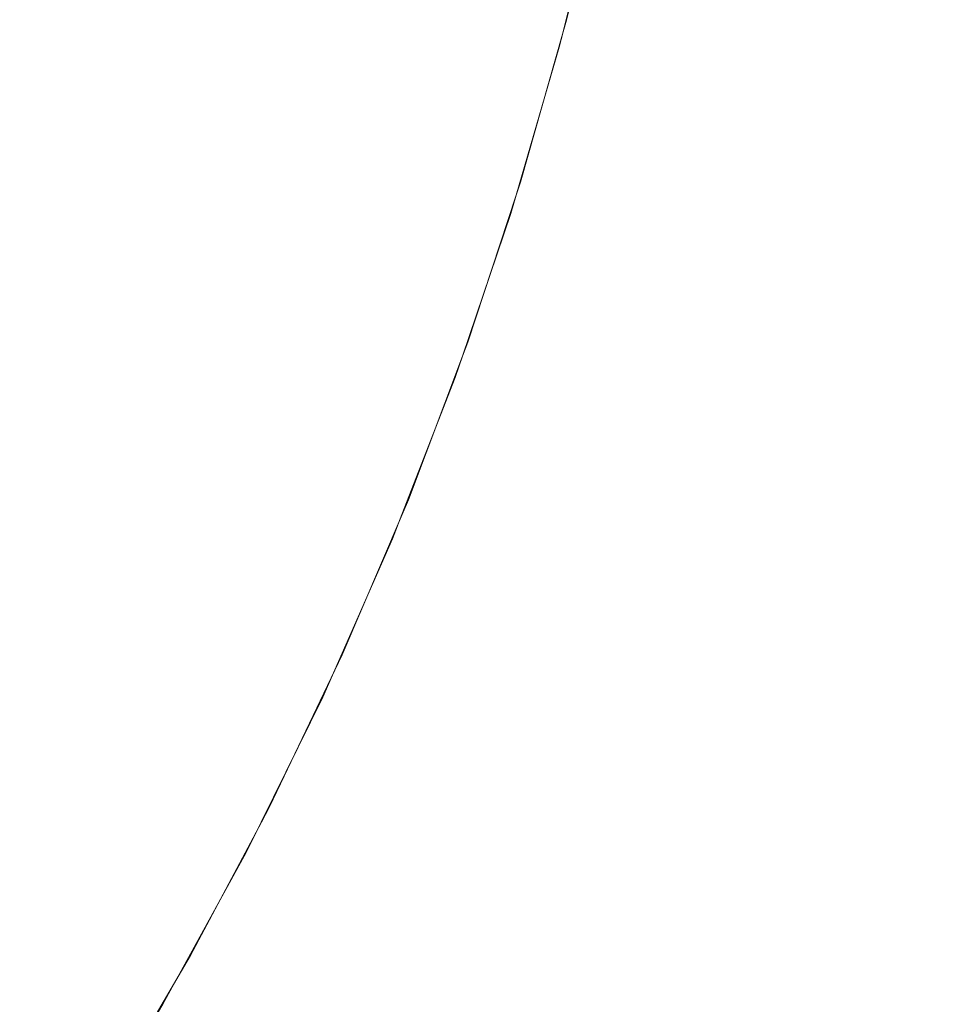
# Model space of a CAD drawing. Header units: centimetres. Extents: x -25.9 to 27.4, y -21.7 to -19.9.
# Tile 126 of 202: x 9.4785 to 9.525, y -21.26 to -21.2104. Entities that reach past the tile are written whole.
import ezdxf

# ---------------------------------------------------------------- set-up
doc = ezdxf.new("R2010")
doc.units = ezdxf.units.CM
doc.header["$LTSCALE"] = 2.54
doc.layers.add('Lucido design-1', color=7, linetype='Continuous')

# ---------------------------------------------------------------- blocks, each defined once
blk = doc.blocks.new('Gruppo-5-1')
at = {"color": 7, "linetype": 'Continuous', "lineweight": 9}
blk.add_3dface([(-25.787481, -19.96, 876.421383), (-25.787481, -21.56, 876.421383), (27.312519, -21.56, 876.421383), (27.312519, -19.96, 876.421383)], dxfattribs=at)
for points, invisible_edges in [([(9.503692, -21.202382, 875.950012), (9.501661, -21.210681, 875.950012), (9.500448, -21.210355, 875.95392), (9.502466, -21.20211, 875.95392)], 15), ([(9.504759, -21.202619, 875.946058), (9.502717, -21.210964, 875.946058), (9.501661, -21.210681, 875.950012), (9.503692, -21.202382, 875.950012)], 15), ([(9.508049, -21.20214, 875.719411), (9.506084, -21.210401, 875.719411), (9.506065, -21.210396, 875.721383), (9.507908, -21.202648, 875.721383)], 11), ([(9.508204, -21.202173, 875.715423), (9.506237, -21.21044, 875.715423), (9.506084, -21.210401, 875.719411), (9.508049, -21.20214, 875.719411)], 15), ([(9.508514, -21.20224, 875.711438), (9.506545, -21.210521, 875.711438), (9.506237, -21.21044, 875.715423), (9.508204, -21.202173, 875.715423)], 15), ([(9.508981, -21.202341, 875.707464), (9.507007, -21.210641, 875.707464), (9.506545, -21.210521, 875.711438), (9.508514, -21.20224, 875.711438)], 15), ([(9.509605, -21.202475, 875.703507), (9.507624, -21.210802, 875.703507), (9.507007, -21.210641, 875.707464), (9.508981, -21.202341, 875.707464)], 15), ([(9.510383, -21.202643, 875.699573), (9.508395, -21.211002, 875.699573), (9.507624, -21.210802, 875.703507), (9.509605, -21.202475, 875.703507)], 15), ([(9.505667, -21.20282, 875.942067), (9.503615, -21.211204, 875.942067), (9.502717, -21.210964, 875.946058), (9.504759, -21.202619, 875.946058)], 15), ([(9.506413, -21.202985, 875.938044), (9.504354, -21.211402, 875.938044), (9.503615, -21.211204, 875.942067), (9.505667, -21.20282, 875.942067)], 15), ([(9.506998, -21.203115, 875.933997), (9.504932, -21.211557, 875.933997), (9.504354, -21.211402, 875.938044), (9.506413, -21.202985, 875.938044)], 15), ([(9.507778, -21.203288, 875.921383), (9.507908, -21.202648, 875.721383), (9.506065, -21.210396, 875.721383)], 9), ([(9.511317, -21.202844, 875.69567), (9.509319, -21.211243, 875.69567), (9.508395, -21.211002, 875.699573), (9.510383, -21.202643, 875.699573)], 15), ([(9.512404, -21.203079, 875.691803), (9.510396, -21.211523, 875.691803), (9.509319, -21.211243, 875.69567), (9.511317, -21.202844, 875.69567)], 15), ([(9.507421, -21.203209, 875.929933), (9.50535, -21.211669, 875.929933), (9.504932, -21.211557, 875.933997), (9.506998, -21.203115, 875.933997)], 15), ([(9.50768, -21.203266, 875.925858), (9.505607, -21.211738, 875.925858), (9.50535, -21.211669, 875.929933), (9.507421, -21.203209, 875.929933)], 15), ([(9.507777, -21.203288, 875.921929), (9.505703, -21.211763, 875.921929), (9.505607, -21.211738, 875.925858), (9.50768, -21.203266, 875.925858)], 15), ([(9.505703, -21.211763, 875.921929), (9.507777, -21.203288, 875.921929), (9.507778, -21.203288, 875.921383), (9.505894, -21.210989, 875.921383)], 11), ([(9.506065, -21.210396, 875.721383), (9.505894, -21.210989, 875.921383), (9.507778, -21.203288, 875.921383)], 9), ([(9.513645, -21.203346, 875.68798), (9.511624, -21.211843, 875.68798), (9.510396, -21.211523, 875.691803), (9.512404, -21.203079, 875.691803)], 15), ([(9.515036, -21.203646, 875.684207), (9.513001, -21.212202, 875.684207), (9.511624, -21.211843, 875.68798), (9.513645, -21.203346, 875.68798)], 15), ([(9.516577, -21.203978, 875.68049), (9.514527, -21.212599, 875.68049), (9.513001, -21.212202, 875.684207), (9.515036, -21.203646, 875.684207)], 15), ([(9.518266, -21.204342, 875.676835), (9.516199, -21.213034, 875.676835), (9.514527, -21.212599, 875.68049), (9.516577, -21.203978, 875.68049)], 15), ([(9.480184, -21.204926, 875.989104), (9.478065, -21.212196, 875.989104), (9.475328, -21.211334, 875.992094), (9.477413, -21.204183, 875.992094)], 15), ([(9.520099, -21.204737, 875.673249), (9.518014, -21.213507, 875.673249), (9.516199, -21.213034, 875.676835), (9.518266, -21.204342, 875.676835)], 15), ([(9.482831, -21.205635, 875.985999), (9.480679, -21.213021, 875.985999), (9.478065, -21.212196, 875.989104), (9.480184, -21.204926, 875.989104)], 15), ([(9.522075, -21.205163, 875.669739), (9.51997, -21.214016, 875.669739), (9.518014, -21.213507, 875.673249), (9.520099, -21.204737, 875.673249)], 15), ([(9.524191, -21.205619, 875.66631), (9.522064, -21.214561, 875.66631), (9.51997, -21.214016, 875.669739), (9.522075, -21.205163, 875.669739)], 15), ([(9.48535, -21.20631, 875.982787), (9.483166, -21.213805, 875.982787), (9.480679, -21.213021, 875.985999), (9.482831, -21.205635, 875.985999)], 15), ([(9.526443, -21.206104, 875.662968), (9.524293, -21.215142, 875.662968), (9.522064, -21.214561, 875.66631), (9.524191, -21.205619, 875.66631)], 15), ([(9.487736, -21.206949, 875.979472), (9.485522, -21.214548, 875.979472), (9.483166, -21.213805, 875.982787), (9.48535, -21.20631, 875.982787)], 15), ([(9.528865, -21.206626, 875.659671), (9.526691, -21.215766, 875.659671), (9.524293, -21.215142, 875.662968), (9.526443, -21.206104, 875.662968)], 15), ([(9.489986, -21.207552, 875.976061), (9.487743, -21.215248, 875.976061), (9.485522, -21.214548, 875.979472), (9.487736, -21.206949, 875.979472)], 15), ([(9.492097, -21.208118, 875.97256), (9.489827, -21.215905, 875.97256), (9.487743, -21.215248, 875.976061), (9.489986, -21.207552, 875.976061)], 15), ([(9.494064, -21.208645, 875.968974), (9.491769, -21.216518, 875.968974), (9.489827, -21.215905, 875.97256), (9.492097, -21.208118, 875.97256)], 15), ([(9.495885, -21.209133, 875.965311), (9.493568, -21.217085, 875.965311), (9.491769, -21.216518, 875.968974), (9.494064, -21.208645, 875.968974)], 15), ([(9.497558, -21.209581, 875.961577), (9.495219, -21.217605, 875.961577), (9.493568, -21.217085, 875.965311), (9.495885, -21.209133, 875.965311)], 15), ([(9.49908, -21.209989, 875.957778), (9.496722, -21.218079, 875.957778), (9.495219, -21.217605, 875.961577), (9.497558, -21.209581, 875.961577)], 15), ([(9.500448, -21.210355, 875.95392), (9.498073, -21.218505, 875.95392), (9.496722, -21.218079, 875.957778), (9.49908, -21.209989, 875.957778)], 15), ([(9.501661, -21.210681, 875.950012), (9.49927, -21.218883, 875.950012), (9.498073, -21.218505, 875.95392), (9.500448, -21.210355, 875.95392)], 15), ([(9.506084, -21.210401, 875.719411), (9.503771, -21.21857, 875.719411), (9.503752, -21.218565, 875.721383), (9.505897, -21.21099, 875.721383)], 11), ([(9.506237, -21.21044, 875.715423), (9.503922, -21.218617, 875.715423), (9.503771, -21.21857, 875.719411), (9.506084, -21.210401, 875.719411)], 15), ([(9.506545, -21.210521, 875.711438), (9.504226, -21.21871, 875.711438), (9.503922, -21.218617, 875.715423), (9.506237, -21.21044, 875.715423)], 15), ([(9.506065, -21.210396, 875.721383), (9.505897, -21.21099, 875.721383), (9.505894, -21.210989, 875.921383)], 10), ([(9.505897, -21.21099, 875.721383), (9.506065, -21.210396, 875.721383), (9.506084, -21.210401, 875.719411)], 10), ([(9.502717, -21.210964, 875.946058), (9.500313, -21.219211, 875.946058), (9.49927, -21.218883, 875.950012), (9.501661, -21.210681, 875.950012)], 15), ([(9.503615, -21.211204, 875.942067), (9.5012, -21.219491, 875.942067), (9.500313, -21.219211, 875.946058), (9.502717, -21.210964, 875.946058)], 15), ([(9.507007, -21.210641, 875.707464), (9.504683, -21.21885, 875.707464), (9.504226, -21.21871, 875.711438), (9.506545, -21.210521, 875.711438)], 15), ([(9.507624, -21.210802, 875.703507), (9.505292, -21.219036, 875.703507), (9.504683, -21.21885, 875.707464), (9.507007, -21.210641, 875.707464)], 15), ([(9.508395, -21.211002, 875.699573), (9.506054, -21.219269, 875.699573), (9.505292, -21.219036, 875.703507), (9.507624, -21.210802, 875.703507)], 15), ([(9.504354, -21.211402, 875.938044), (9.501929, -21.219721, 875.938044), (9.5012, -21.219491, 875.942067), (9.503615, -21.211204, 875.942067)], 15), ([(9.504932, -21.211557, 875.933997), (9.5025, -21.219901, 875.933997), (9.501929, -21.219721, 875.938044), (9.504354, -21.211402, 875.938044)], 15), ([(9.505704, -21.211764, 875.921383), (9.505897, -21.21099, 875.721383), (9.503752, -21.218565, 875.721383)], 9), ([(9.505894, -21.210989, 875.921383), (9.505704, -21.211764, 875.921383), (9.505703, -21.211763, 875.921929)], 10), ([(9.505704, -21.211764, 875.921383), (9.505894, -21.210989, 875.921383), (9.505897, -21.21099, 875.721383)], 10), ([(9.509319, -21.211243, 875.69567), (9.506967, -21.219549, 875.69567), (9.506054, -21.219269, 875.699573), (9.508395, -21.211002, 875.699573)], 15), ([(9.510396, -21.211523, 875.691803), (9.508031, -21.219875, 875.691803), (9.506967, -21.219549, 875.69567), (9.509319, -21.211243, 875.69567)], 15), ([(9.50535, -21.211669, 875.929933), (9.502913, -21.220031, 875.929933), (9.5025, -21.219901, 875.933997), (9.504932, -21.211557, 875.933997)], 15), ([(9.505607, -21.211738, 875.925858), (9.503167, -21.220111, 875.925858), (9.502913, -21.220031, 875.929933), (9.50535, -21.211669, 875.929933)], 15), ([(9.505703, -21.211763, 875.921929), (9.503261, -21.220141, 875.921929), (9.503167, -21.220111, 875.925858), (9.505607, -21.211738, 875.925858)], 15), ([(9.503261, -21.220141, 875.921929), (9.505703, -21.211763, 875.921929), (9.505704, -21.211764, 875.921383), (9.50353, -21.219224, 875.921383)], 11), ([(9.503752, -21.218565, 875.721383), (9.50353, -21.219224, 875.921383), (9.505704, -21.211764, 875.921383)], 9), ([(9.511624, -21.211843, 875.68798), (9.509244, -21.220246, 875.68798), (9.508031, -21.219875, 875.691803), (9.510396, -21.211523, 875.691803)], 15), ([(9.513001, -21.212202, 875.684207), (9.510605, -21.220663, 875.684207), (9.509244, -21.220246, 875.68798), (9.511624, -21.211843, 875.68798)], 15), ([(9.480679, -21.213021, 875.985999), (9.478206, -21.220305, 875.985999), (9.47563, -21.219368, 875.989104), (9.478065, -21.212196, 875.989104)], 15), ([(9.514527, -21.212599, 875.68049), (9.512113, -21.221125, 875.68049), (9.510605, -21.220663, 875.684207), (9.513001, -21.212202, 875.684207)], 15), ([(9.516199, -21.213034, 875.676835), (9.513764, -21.221631, 875.676835), (9.512113, -21.221125, 875.68049), (9.514527, -21.212599, 875.68049)], 15), ([(9.483166, -21.213805, 875.982787), (9.480656, -21.221197, 875.982787), (9.478206, -21.220305, 875.985999), (9.480679, -21.213021, 875.985999)], 15), ([(9.518014, -21.213507, 875.673249), (9.515558, -21.22218, 875.673249), (9.513764, -21.221631, 875.676835), (9.516199, -21.213034, 875.676835)], 15), ([(9.485522, -21.214548, 875.979472), (9.482978, -21.222042, 875.979472), (9.480656, -21.221197, 875.982787), (9.483166, -21.213805, 875.982787)], 15), ([(9.51997, -21.214016, 875.669739), (9.51749, -21.222772, 875.669739), (9.515558, -21.22218, 875.673249), (9.518014, -21.213507, 875.673249)], 15), ([(9.522064, -21.214561, 875.66631), (9.51956, -21.223406, 875.66631), (9.51749, -21.222772, 875.669739), (9.51997, -21.214016, 875.669739)], 15), ([(9.487743, -21.215248, 875.976061), (9.485167, -21.222839, 875.976061), (9.482978, -21.222042, 875.979472), (9.485522, -21.214548, 875.979472)], 15), ([(9.524293, -21.215142, 875.662968), (9.521762, -21.22408, 875.662968), (9.51956, -21.223406, 875.66631), (9.522064, -21.214561, 875.66631)], 15), ([(9.489827, -21.215905, 875.97256), (9.48722, -21.223586, 875.97256), (9.485167, -21.222839, 875.976061), (9.487743, -21.215248, 875.976061)], 15), ([(9.526691, -21.215766, 875.659671), (9.524131, -21.224806, 875.659671), (9.521762, -21.22408, 875.662968), (9.524293, -21.215142, 875.662968)], 15), ([(9.491769, -21.216518, 875.968974), (9.489134, -21.224283, 875.968974), (9.48722, -21.223586, 875.97256), (9.489827, -21.215905, 875.97256)], 15), ([(9.529182, -21.216415, 875.656523), (9.526593, -21.225559, 875.656523), (9.524131, -21.224806, 875.659671), (9.526691, -21.215766, 875.659671)], 15), ([(9.493568, -21.217085, 875.965311), (9.490905, -21.224927, 875.965311), (9.489134, -21.224283, 875.968974), (9.491769, -21.216518, 875.968974)], 15), ([(9.495219, -21.217605, 875.961577), (9.492533, -21.22552, 875.961577), (9.490905, -21.224927, 875.965311), (9.493568, -21.217085, 875.965311)], 15), ([(9.496722, -21.218079, 875.957778), (9.494013, -21.226058, 875.957778), (9.492533, -21.22552, 875.961577), (9.495219, -21.217605, 875.961577)], 15), ([(9.498073, -21.218505, 875.95392), (9.495344, -21.226543, 875.95392), (9.494013, -21.226058, 875.957778), (9.496722, -21.218079, 875.957778)], 15), ([(9.49927, -21.218883, 875.950012), (9.496524, -21.226973, 875.950012), (9.495344, -21.226543, 875.95392), (9.498073, -21.218505, 875.95392)], 15), ([(9.500313, -21.219211, 875.946058), (9.497552, -21.227346, 875.946058), (9.496524, -21.226973, 875.950012), (9.49927, -21.218883, 875.950012)], 15), ([(9.503771, -21.21857, 875.719411), (9.501113, -21.226634, 875.719411), (9.501094, -21.226628, 875.721383), (9.503534, -21.219225, 875.721383)], 11), ([(9.503922, -21.218617, 875.715423), (9.501262, -21.226687, 875.715423), (9.501113, -21.226634, 875.719411), (9.503771, -21.21857, 875.719411)], 15), ([(9.504226, -21.21871, 875.711438), (9.501562, -21.226793, 875.711438), (9.501262, -21.226687, 875.715423), (9.503922, -21.218617, 875.715423)], 15), ([(9.504683, -21.21885, 875.707464), (9.502012, -21.226952, 875.707464), (9.501562, -21.226793, 875.711438), (9.504226, -21.21871, 875.711438)], 15), ([(9.505292, -21.219036, 875.703507), (9.502613, -21.227165, 875.703507), (9.502012, -21.226952, 875.707464), (9.504683, -21.21885, 875.707464)], 15), ([(9.503752, -21.218565, 875.721383), (9.503534, -21.219225, 875.721383), (9.50353, -21.219224, 875.921383)], 10), ([(9.503534, -21.219225, 875.721383), (9.503752, -21.218565, 875.721383), (9.503771, -21.21857, 875.719411)], 10), ([(9.5012, -21.219491, 875.942067), (9.498425, -21.227664, 875.942067), (9.497552, -21.227346, 875.946058), (9.500313, -21.219211, 875.946058)], 15), ([(9.503262, -21.220141, 875.921383), (9.503534, -21.219225, 875.721383), (9.501094, -21.226628, 875.721383)], 9), ([(9.506054, -21.219269, 875.699573), (9.503364, -21.22743, 875.699573), (9.502613, -21.227165, 875.703507), (9.505292, -21.219036, 875.703507)], 15), ([(9.50353, -21.219224, 875.921383), (9.503262, -21.220141, 875.921383), (9.503261, -21.220141, 875.921929)], 10), ([(9.503262, -21.220141, 875.921383), (9.50353, -21.219224, 875.921383), (9.503534, -21.219225, 875.721383)], 10), ([(9.506967, -21.219549, 875.69567), (9.504265, -21.227748, 875.69567), (9.503364, -21.22743, 875.699573), (9.506054, -21.219269, 875.699573)], 15), ([(9.501929, -21.219721, 875.938044), (9.499144, -21.227926, 875.938044), (9.498425, -21.227664, 875.942067), (9.5012, -21.219491, 875.942067)], 15), ([(9.5025, -21.219901, 875.933997), (9.499707, -21.228131, 875.933997), (9.499144, -21.227926, 875.938044), (9.501929, -21.219721, 875.938044)], 15), ([(9.502913, -21.220031, 875.929933), (9.500113, -21.228279, 875.929933), (9.499707, -21.228131, 875.933997), (9.5025, -21.219901, 875.933997)], 15), ([(9.508031, -21.219875, 875.691803), (9.505314, -21.228119, 875.691803), (9.504265, -21.227748, 875.69567), (9.506967, -21.219549, 875.69567)], 15), ([(9.509244, -21.220246, 875.68798), (9.50651, -21.228541, 875.68798), (9.505314, -21.228119, 875.691803), (9.508031, -21.219875, 875.691803)], 15), ([(9.480656, -21.221197, 875.982787), (9.477827, -21.228473, 875.982787), (9.475418, -21.227475, 875.985999), (9.478206, -21.220305, 875.985999)], 15), ([(9.503167, -21.220111, 875.925858), (9.500363, -21.22837, 875.925858), (9.500113, -21.228279, 875.929933), (9.502913, -21.220031, 875.929933)], 15), ([(9.503261, -21.220141, 875.921929), (9.500456, -21.228404, 875.921929), (9.500363, -21.22837, 875.925858), (9.503167, -21.220111, 875.925858)], 15), ([(9.500456, -21.228404, 875.921929), (9.503261, -21.220141, 875.921929), (9.503262, -21.220141, 875.921383), (9.500819, -21.227338, 875.921383)], 11), ([(9.501094, -21.226628, 875.721383), (9.500819, -21.227338, 875.921383), (9.503262, -21.220141, 875.921383)], 9), ([(9.510605, -21.220663, 875.684207), (9.507852, -21.229016, 875.684207), (9.50651, -21.228541, 875.68798), (9.509244, -21.220246, 875.68798)], 15), ([(9.512113, -21.221125, 875.68049), (9.509339, -21.229541, 875.68049), (9.507852, -21.229016, 875.684207), (9.510605, -21.220663, 875.684207)], 15), ([(9.482978, -21.222042, 875.979472), (9.480109, -21.229418, 875.979472), (9.477827, -21.228473, 875.982787), (9.480656, -21.221197, 875.982787)], 15), ([(9.513764, -21.221631, 875.676835), (9.510967, -21.230116, 875.676835), (9.509339, -21.229541, 875.68049), (9.512113, -21.221125, 875.68049)], 15), ([(9.515558, -21.22218, 875.673249), (9.512736, -21.230741, 875.673249), (9.510967, -21.230116, 875.676835), (9.513764, -21.221631, 875.676835)], 15), ([(9.485167, -21.222839, 875.976061), (9.482261, -21.23031, 875.976061), (9.480109, -21.229418, 875.979472), (9.482978, -21.222042, 875.979472)], 15), ([(9.51749, -21.222772, 875.669739), (9.514642, -21.231414, 875.669739), (9.512736, -21.230741, 875.673249), (9.515558, -21.22218, 875.673249)], 15), ([(9.48722, -21.223586, 875.97256), (9.48428, -21.231146, 875.97256), (9.482261, -21.23031, 875.976061), (9.485167, -21.222839, 875.976061)], 15), ([(9.51956, -21.223406, 875.66631), (9.516682, -21.232135, 875.66631), (9.514642, -21.231414, 875.669739), (9.51749, -21.222772, 875.669739)], 15), ([(9.489134, -21.224283, 875.968974), (9.486161, -21.231925, 875.968974), (9.48428, -21.231146, 875.97256), (9.48722, -21.223586, 875.97256)], 15), ([(9.521762, -21.22408, 875.662968), (9.518854, -21.232903, 875.662968), (9.516682, -21.232135, 875.66631), (9.51956, -21.223406, 875.66631)], 15), ([(9.490905, -21.224927, 875.965311), (9.487904, -21.232647, 875.965311), (9.486161, -21.231925, 875.968974), (9.489134, -21.224283, 875.968974)], 15), ([(9.524131, -21.224806, 875.659671), (9.52119, -21.233728, 875.659671), (9.518854, -21.232903, 875.662968), (9.521762, -21.22408, 875.662968)], 15), ([(9.526593, -21.225559, 875.656523), (9.523618, -21.234586, 875.656523), (9.52119, -21.233728, 875.659671), (9.524131, -21.224806, 875.659671)], 15), ([(9.492533, -21.22552, 875.961577), (9.489503, -21.233309, 875.961577), (9.487904, -21.232647, 875.965311), (9.490905, -21.224927, 875.965311)], 15), ([(9.494013, -21.226058, 875.957778), (9.490959, -21.233912, 875.957778), (9.489503, -21.233309, 875.961577), (9.492533, -21.22552, 875.961577)], 15), ([(9.529178, -21.226351, 875.653478), (9.526167, -21.235487, 875.653478), (9.523618, -21.234586, 875.656523), (9.526593, -21.225559, 875.656523)], 15), ([(9.495344, -21.226543, 875.95392), (9.492268, -21.234454, 875.95392), (9.490959, -21.233912, 875.957778), (9.494013, -21.226058, 875.957778)], 15), ([(9.496524, -21.226973, 875.950012), (9.493428, -21.234935, 875.950012), (9.492268, -21.234454, 875.95392), (9.495344, -21.226543, 875.95392)], 15), ([(9.501113, -21.226634, 875.719411), (9.498115, -21.234579, 875.719411), (9.498097, -21.234571, 875.721383), (9.500826, -21.22734, 875.721383)], 11), ([(9.501262, -21.226687, 875.715423), (9.498262, -21.234638, 875.715423), (9.498115, -21.234579, 875.719411), (9.501113, -21.226634, 875.719411)], 15), ([(9.501562, -21.226793, 875.711438), (9.498557, -21.234756, 875.711438), (9.498262, -21.234638, 875.715423), (9.501262, -21.226687, 875.715423)], 15), ([(9.502012, -21.226952, 875.707464), (9.499, -21.234934, 875.707464), (9.498557, -21.234756, 875.711438), (9.501562, -21.226793, 875.711438)], 15), ([(9.501094, -21.226628, 875.721383), (9.500826, -21.22734, 875.721383), (9.500819, -21.227338, 875.921383)], 10), ([(9.500826, -21.22734, 875.721383), (9.501094, -21.226628, 875.721383), (9.501113, -21.226634, 875.719411)], 10), ([(9.497552, -21.227346, 875.946058), (9.494438, -21.235353, 875.946058), (9.493428, -21.234935, 875.950012), (9.496524, -21.226973, 875.950012)], 15), ([(9.498425, -21.227664, 875.942067), (9.495297, -21.235709, 875.942067), (9.494438, -21.235353, 875.946058), (9.497552, -21.227346, 875.946058)], 15), ([(9.500457, -21.228404, 875.921383), (9.500826, -21.22734, 875.721383), (9.498097, -21.234571, 875.721383)], 9), ([(9.502613, -21.227165, 875.703507), (9.499591, -21.235172, 875.703507), (9.499, -21.234934, 875.707464), (9.502012, -21.226952, 875.707464)], 15), ([(9.503364, -21.22743, 875.699573), (9.50033, -21.235469, 875.699573), (9.499591, -21.235172, 875.703507), (9.502613, -21.227165, 875.703507)], 15), ([(9.500819, -21.227338, 875.921383), (9.500457, -21.228404, 875.921383), (9.500456, -21.228404, 875.921929)], 10), ([(9.500457, -21.228404, 875.921383), (9.500819, -21.227338, 875.921383), (9.500826, -21.22734, 875.721383)], 10), ([(9.499144, -21.227926, 875.938044), (9.496003, -21.236002, 875.938044), (9.495297, -21.235709, 875.942067), (9.498425, -21.227664, 875.942067)], 15), ([(9.504265, -21.227748, 875.69567), (9.501217, -21.235825, 875.69567), (9.50033, -21.235469, 875.699573), (9.503364, -21.22743, 875.699573)], 15), ([(9.505314, -21.228119, 875.691803), (9.502249, -21.23624, 875.691803), (9.501217, -21.235825, 875.69567), (9.504265, -21.227748, 875.69567)], 15), ([(9.499707, -21.228131, 875.933997), (9.496557, -21.236231, 875.933997), (9.496003, -21.236002, 875.938044), (9.499144, -21.227926, 875.938044)], 15), ([(9.500113, -21.228279, 875.929933), (9.496956, -21.236397, 875.929933), (9.496557, -21.236231, 875.933997), (9.499707, -21.228131, 875.933997)], 15), ([(9.500363, -21.22837, 875.925858), (9.497202, -21.236498, 875.925858), (9.496956, -21.236397, 875.929933), (9.500113, -21.228279, 875.929933)], 15), ([(9.50651, -21.228541, 875.68798), (9.503426, -21.236713, 875.68798), (9.502249, -21.23624, 875.691803), (9.505314, -21.228119, 875.691803)], 15), ([(9.480109, -21.229418, 875.979472), (9.476922, -21.236662, 875.979472), (9.474683, -21.235618, 875.982787), (9.477827, -21.228473, 875.982787)], 15), ([(9.500456, -21.228404, 875.921929), (9.497293, -21.236536, 875.921929), (9.497202, -21.236498, 875.925858), (9.500363, -21.22837, 875.925858)], 15), ([(9.497293, -21.236536, 875.921929), (9.500456, -21.228404, 875.921929), (9.500457, -21.228404, 875.921383), (9.497769, -21.235317, 875.921383)], 11), ([(9.498097, -21.234571, 875.721383), (9.497769, -21.235317, 875.921383), (9.500457, -21.228404, 875.921383)], 9), ([(9.507852, -21.229016, 875.684207), (9.504747, -21.237244, 875.684207), (9.503426, -21.236713, 875.68798), (9.50651, -21.228541, 875.68798)], 15), ([(9.509339, -21.229541, 875.68049), (9.50621, -21.237831, 875.68049), (9.504747, -21.237244, 875.684207), (9.507852, -21.229016, 875.684207)], 15), ([(9.482261, -21.23031, 875.976061), (9.479033, -21.237647, 875.976061), (9.476922, -21.236662, 875.979472), (9.480109, -21.229418, 875.979472)], 15), ([(9.510967, -21.230116, 875.676835), (9.507813, -21.238475, 875.676835), (9.50621, -21.237831, 875.68049), (9.509339, -21.229541, 875.68049)], 15), ([(9.48428, -21.231146, 875.97256), (9.481013, -21.23857, 875.97256), (9.479033, -21.237647, 875.976061), (9.482261, -21.23031, 875.976061)], 15), ([(9.512736, -21.230741, 875.673249), (9.509553, -21.239175, 875.673249), (9.507813, -21.238475, 875.676835), (9.510967, -21.230116, 875.676835)], 15), ([(9.514642, -21.231414, 875.669739), (9.511428, -21.239928, 875.669739), (9.509553, -21.239175, 875.673249), (9.512736, -21.230741, 875.673249)], 15), ([(9.486161, -21.231925, 875.968974), (9.482859, -21.239431, 875.968974), (9.481013, -21.23857, 875.97256), (9.48428, -21.231146, 875.97256)], 15), ([(9.516682, -21.232135, 875.66631), (9.513437, -21.240735, 875.66631), (9.511428, -21.239928, 875.669739), (9.514642, -21.231414, 875.669739)], 15), ([(9.487904, -21.232647, 875.965311), (9.484568, -21.240228, 875.965311), (9.482859, -21.239431, 875.968974), (9.486161, -21.231925, 875.968974)], 15), ([(9.518854, -21.232903, 875.662968), (9.515574, -21.241594, 875.662968), (9.513437, -21.240735, 875.66631), (9.516682, -21.232135, 875.66631)], 15), ([(9.489503, -21.233309, 875.961577), (9.486137, -21.24096, 875.961577), (9.484568, -21.240228, 875.965311), (9.487904, -21.232647, 875.965311)], 15), ([(9.52119, -21.233728, 875.659671), (9.517873, -21.242518, 875.659671), (9.515574, -21.241594, 875.662968), (9.518854, -21.232903, 875.662968)], 15), ([(9.490959, -21.233912, 875.957778), (9.487565, -21.241625, 875.957778), (9.486137, -21.24096, 875.961577), (9.489503, -21.233309, 875.961577)], 15), ([(9.523618, -21.234586, 875.656523), (9.520262, -21.243478, 875.656523), (9.517873, -21.242518, 875.659671), (9.52119, -21.233728, 875.659671)], 15), ([(9.492268, -21.234454, 875.95392), (9.488849, -21.242224, 875.95392), (9.487565, -21.241625, 875.957778), (9.490959, -21.233912, 875.957778)], 15), ([(9.493428, -21.234935, 875.950012), (9.489987, -21.242755, 875.950012), (9.488849, -21.242224, 875.95392), (9.492268, -21.234454, 875.95392)], 15), ([(9.498115, -21.234579, 875.719411), (9.494782, -21.242388, 875.719411), (9.494765, -21.24238, 875.721383), (9.497777, -21.23532, 875.721383)], 11), ([(9.498262, -21.234638, 875.715423), (9.494927, -21.242453, 875.715423), (9.494782, -21.242388, 875.719411), (9.498115, -21.234579, 875.719411)], 15), ([(9.498557, -21.234756, 875.711438), (9.495216, -21.242584, 875.711438), (9.494927, -21.242453, 875.715423), (9.498262, -21.234638, 875.715423)], 15), ([(9.499, -21.234934, 875.707464), (9.495652, -21.242781, 875.707464), (9.495216, -21.242584, 875.711438), (9.498557, -21.234756, 875.711438)], 15), ([(9.498097, -21.234571, 875.721383), (9.497777, -21.23532, 875.721383), (9.497769, -21.235317, 875.921383)], 10), ([(9.497777, -21.23532, 875.721383), (9.498097, -21.234571, 875.721383), (9.498115, -21.234579, 875.719411)], 10), ([(9.526167, -21.235487, 875.653478), (9.52277, -21.244486, 875.653478), (9.520262, -21.243478, 875.656523), (9.523618, -21.234586, 875.656523)], 15), ([(9.494438, -21.235353, 875.946058), (9.490978, -21.243217, 875.946058), (9.489987, -21.242755, 875.950012), (9.493428, -21.234935, 875.950012)], 15), ([(9.499591, -21.235172, 875.703507), (9.496232, -21.243044, 875.703507), (9.495652, -21.242781, 875.707464), (9.499, -21.234934, 875.707464)], 15), ([(9.50033, -21.235469, 875.699573), (9.496958, -21.243372, 875.699573), (9.496232, -21.243044, 875.703507), (9.499591, -21.235172, 875.703507)], 15), ([(9.495297, -21.235709, 875.942067), (9.491821, -21.24361, 875.942067), (9.490978, -21.243217, 875.946058), (9.494438, -21.235353, 875.946058)], 15), ([(9.496003, -21.236002, 875.938044), (9.492514, -21.243933, 875.938044), (9.491821, -21.24361, 875.942067), (9.495297, -21.235709, 875.942067)], 15), ([(9.497295, -21.236537, 875.921383), (9.497777, -21.23532, 875.721383), (9.494765, -21.24238, 875.721383)], 9), ([(9.501217, -21.235825, 875.69567), (9.497828, -21.243765, 875.69567), (9.496958, -21.243372, 875.699573), (9.50033, -21.235469, 875.699573)], 15), ([(9.497769, -21.235317, 875.921383), (9.497295, -21.236537, 875.921383), (9.497293, -21.236536, 875.921929)], 10), ([(9.497295, -21.236537, 875.921383), (9.497769, -21.235317, 875.921383), (9.497777, -21.23532, 875.721383)], 10), ([(9.528833, -21.236429, 875.650543), (9.525394, -21.24554, 875.650543), (9.52277, -21.244486, 875.653478), (9.526167, -21.235487, 875.653478)], 15), ([(9.496557, -21.236231, 875.933997), (9.493056, -21.244186, 875.933997), (9.492514, -21.243933, 875.938044), (9.496003, -21.236002, 875.938044)], 15), ([(9.496956, -21.236397, 875.929933), (9.493449, -21.244369, 875.929933), (9.493056, -21.244186, 875.933997), (9.496557, -21.236231, 875.933997)], 15), ([(9.502249, -21.23624, 875.691803), (9.498842, -21.244224, 875.691803), (9.497828, -21.243765, 875.69567), (9.501217, -21.235825, 875.69567)], 15), ([(9.503426, -21.236713, 875.68798), (9.499998, -21.244746, 875.68798), (9.498842, -21.244224, 875.691803), (9.502249, -21.23624, 875.691803)], 15), ([(9.479033, -21.237647, 875.976061), (9.475488, -21.244836, 875.976061), (9.473421, -21.243761, 875.979472), (9.476922, -21.236662, 875.979472)], 15), ([(9.497202, -21.236498, 875.925858), (9.49369, -21.244481, 875.925858), (9.493449, -21.244369, 875.929933), (9.496956, -21.236397, 875.929933)], 15), ([(9.497293, -21.236536, 875.921929), (9.493779, -21.244523, 875.921929), (9.49369, -21.244481, 875.925858), (9.497202, -21.236498, 875.925858)], 15), ([(9.493779, -21.244523, 875.921929), (9.497293, -21.236536, 875.921929), (9.497295, -21.236537, 875.921383), (9.494386, -21.243147, 875.921383)], 11), ([(9.494765, -21.24238, 875.721383), (9.494386, -21.243147, 875.921383), (9.497295, -21.236537, 875.921383)], 9), ([(9.504747, -21.237244, 875.684207), (9.501296, -21.245333, 875.684207), (9.499998, -21.244746, 875.68798), (9.503426, -21.236713, 875.68798)], 15), ([(9.50621, -21.237831, 875.68049), (9.502732, -21.245982, 875.68049), (9.501296, -21.245333, 875.684207), (9.504747, -21.237244, 875.684207)], 15), ([(9.481013, -21.23857, 875.97256), (9.477425, -21.245845, 875.97256), (9.475488, -21.244836, 875.976061), (9.479033, -21.237647, 875.976061)], 15), ([(9.507813, -21.238475, 875.676835), (9.504306, -21.246693, 875.676835), (9.502732, -21.245982, 875.68049), (9.50621, -21.237831, 875.68049)], 15), ([(9.482859, -21.239431, 875.968974), (9.479232, -21.246785, 875.968974), (9.477425, -21.245845, 875.97256), (9.481013, -21.23857, 875.97256)], 15), ([(9.509553, -21.239175, 875.673249), (9.506015, -21.247466, 875.673249), (9.504306, -21.246693, 875.676835), (9.507813, -21.238475, 875.676835)], 15), ([(9.511428, -21.239928, 875.669739), (9.507857, -21.248298, 875.669739), (9.506015, -21.247466, 875.673249), (9.509553, -21.239175, 875.673249)], 15), ([(9.484568, -21.240228, 875.965311), (9.480905, -21.247656, 875.965311), (9.479232, -21.246785, 875.968974), (9.482859, -21.239431, 875.968974)], 15), ([(9.486137, -21.24096, 875.961577), (9.482441, -21.248456, 875.961577), (9.480905, -21.247656, 875.965311), (9.484568, -21.240228, 875.965311)], 15), ([(9.513437, -21.240735, 875.66631), (9.509829, -21.24919, 875.66631), (9.507857, -21.248298, 875.669739), (9.511428, -21.239928, 875.669739)], 15), ([(9.515574, -21.241594, 875.662968), (9.511928, -21.250139, 875.662968), (9.509829, -21.24919, 875.66631), (9.513437, -21.240735, 875.66631)], 15), ([(9.487565, -21.241625, 875.957778), (9.483838, -21.249183, 875.957778), (9.482441, -21.248456, 875.961577), (9.486137, -21.24096, 875.961577)], 15), ([(9.488849, -21.242224, 875.95392), (9.485094, -21.249837, 875.95392), (9.483838, -21.249183, 875.957778), (9.487565, -21.241625, 875.957778)], 15), ([(9.517873, -21.242518, 875.659671), (9.514186, -21.251159, 875.659671), (9.511928, -21.250139, 875.662968), (9.515574, -21.241594, 875.662968)], 15), ([(9.489987, -21.242755, 875.950012), (9.486208, -21.250417, 875.950012), (9.485094, -21.249837, 875.95392), (9.488849, -21.242224, 875.95392)], 15), ([(9.494782, -21.242388, 875.719411), (9.491121, -21.25005, 875.719411), (9.491104, -21.250041, 875.721383), (9.494396, -21.243151, 875.721383)], 11), ([(9.494927, -21.242453, 875.715423), (9.491263, -21.250121, 875.715423), (9.491121, -21.25005, 875.719411), (9.494782, -21.242388, 875.719411)], 15), ([(9.495216, -21.242584, 875.711438), (9.491547, -21.250264, 875.711438), (9.491263, -21.250121, 875.715423), (9.494927, -21.242453, 875.715423)], 15), ([(9.495652, -21.242781, 875.707464), (9.491973, -21.250479, 875.707464), (9.491547, -21.250264, 875.711438), (9.495216, -21.242584, 875.711438)], 15), ([(9.494765, -21.24238, 875.721383), (9.494396, -21.243151, 875.721383), (9.494386, -21.243147, 875.921383)], 10), ([(9.494396, -21.243151, 875.721383), (9.494765, -21.24238, 875.721383), (9.494782, -21.242388, 875.719411)], 10), ([(9.520262, -21.243478, 875.656523), (9.516532, -21.25222, 875.656523), (9.514186, -21.251159, 875.659671), (9.517873, -21.242518, 875.659671)], 15), ([(9.490978, -21.243217, 875.946058), (9.487178, -21.250922, 875.946058), (9.486208, -21.250417, 875.950012), (9.489987, -21.242755, 875.950012)], 15), ([(9.491821, -21.24361, 875.942067), (9.488003, -21.251351, 875.942067), (9.487178, -21.250922, 875.946058), (9.490978, -21.243217, 875.946058)], 15), ([(9.49378, -21.244524, 875.921383), (9.494396, -21.243151, 875.721383), (9.491104, -21.250041, 875.721383)], 9), ([(9.496232, -21.243044, 875.703507), (9.492542, -21.250766, 875.703507), (9.491973, -21.250479, 875.707464), (9.495652, -21.242781, 875.707464)], 15), ([(9.496958, -21.243372, 875.699573), (9.493254, -21.251125, 875.699573), (9.492542, -21.250766, 875.703507), (9.496232, -21.243044, 875.703507)], 15), ([(9.494386, -21.243147, 875.921383), (9.49378, -21.244524, 875.921383), (9.493779, -21.244523, 875.921929)], 10), ([(9.49378, -21.244524, 875.921383), (9.494386, -21.243147, 875.921383), (9.494396, -21.243151, 875.721383)], 10), ([(9.492514, -21.243933, 875.938044), (9.488681, -21.251704, 875.938044), (9.488003, -21.251351, 875.942067), (9.491821, -21.24361, 875.942067)], 15), ([(9.497828, -21.243765, 875.69567), (9.494106, -21.251555, 875.69567), (9.493254, -21.251125, 875.699573), (9.496958, -21.243372, 875.699573)], 15), ([(9.52277, -21.244486, 875.653478), (9.518995, -21.253333, 875.653478), (9.516532, -21.25222, 875.656523), (9.520262, -21.243478, 875.656523)], 15), ([(9.493056, -21.244186, 875.933997), (9.489212, -21.251981, 875.933997), (9.488681, -21.251704, 875.938044), (9.492514, -21.243933, 875.938044)], 15), ([(9.493449, -21.244369, 875.929933), (9.489596, -21.252181, 875.929933), (9.489212, -21.251981, 875.933997), (9.493056, -21.244186, 875.933997)], 15), ([(9.498842, -21.244224, 875.691803), (9.4951, -21.252055, 875.691803), (9.494106, -21.251555, 875.69567), (9.497828, -21.243765, 875.69567)], 15), ([(9.499998, -21.244746, 875.68798), (9.496233, -21.252627, 875.68798), (9.4951, -21.252055, 875.691803), (9.498842, -21.244224, 875.691803)], 15), ([(9.49369, -21.244481, 875.925858), (9.489832, -21.252303, 875.925858), (9.489596, -21.252181, 875.929933), (9.493449, -21.244369, 875.929933)], 15), ([(9.493779, -21.244523, 875.921929), (9.48992, -21.252349, 875.921929), (9.489832, -21.252303, 875.925858), (9.49369, -21.244481, 875.925858)], 15), ([(9.48992, -21.252349, 875.921929), (9.493779, -21.244523, 875.921929), (9.49378, -21.244524, 875.921383), (9.490677, -21.250816, 875.921383)], 11), ([(9.491104, -21.250041, 875.721383), (9.490677, -21.250816, 875.921383), (9.49378, -21.244524, 875.921383)], 9), ([(9.525394, -21.24554, 875.650543), (9.521572, -21.254498, 875.650543), (9.518995, -21.253333, 875.653478), (9.52277, -21.244486, 875.653478)], 15), ([(9.501296, -21.245333, 875.684207), (9.497504, -21.253268, 875.684207), (9.496233, -21.252627, 875.68798), (9.499998, -21.244746, 875.68798)], 15), ([(9.502732, -21.245982, 875.68049), (9.498912, -21.253977, 875.68049), (9.497504, -21.253268, 875.684207), (9.501296, -21.245333, 875.684207)], 15), ([(9.52813, -21.24664, 875.647724), (9.524258, -21.255712, 875.647724), (9.521572, -21.254498, 875.650543), (9.525394, -21.24554, 875.650543)], 15), ([(9.479232, -21.246785, 875.968974), (9.475288, -21.253975, 875.968974), (9.473524, -21.252956, 875.97256), (9.477425, -21.245845, 875.97256)], 15), ([(9.504306, -21.246693, 875.676835), (9.500454, -21.254755, 875.676835), (9.498912, -21.253977, 875.68049), (9.502732, -21.245982, 875.68049)], 15), ([(9.506015, -21.247466, 875.673249), (9.502129, -21.255599, 875.673249), (9.500454, -21.254755, 875.676835), (9.504306, -21.246693, 875.676835)], 15), ([(9.530972, -21.247782, 875.645024), (9.52705, -21.256974, 875.645024), (9.524258, -21.255712, 875.647724), (9.52813, -21.24664, 875.647724)], 15), ([(9.480905, -21.247656, 875.965311), (9.476921, -21.254918, 875.965311), (9.475288, -21.253975, 875.968974), (9.479232, -21.246785, 875.968974)], 15), ([(9.482441, -21.248456, 875.961577), (9.478421, -21.255783, 875.961577), (9.476921, -21.254918, 875.965311), (9.480905, -21.247656, 875.965311)], 15), ([(9.507857, -21.248298, 875.669739), (9.503934, -21.256509, 875.669739), (9.502129, -21.255599, 875.673249), (9.506015, -21.247466, 875.673249)], 15), ([(9.483838, -21.249183, 875.957778), (9.479785, -21.256571, 875.957778), (9.478421, -21.255783, 875.961577), (9.482441, -21.248456, 875.961577)], 15), ([(9.509829, -21.24919, 875.66631), (9.505866, -21.257484, 875.66631), (9.503934, -21.256509, 875.669739), (9.507857, -21.248298, 875.669739)], 15), ([(9.485094, -21.249837, 875.95392), (9.481012, -21.257279, 875.95392), (9.479785, -21.256571, 875.957778), (9.483838, -21.249183, 875.957778)], 15), ([(9.511928, -21.250139, 875.662968), (9.507923, -21.258521, 875.662968), (9.505866, -21.257484, 875.66631), (9.509829, -21.24919, 875.66631)], 15), ([(9.486208, -21.250417, 875.950012), (9.482099, -21.257907, 875.950012), (9.481012, -21.257279, 875.95392), (9.485094, -21.249837, 875.95392)], 15), ([(9.491121, -21.25005, 875.719411), (9.487139, -21.257548, 875.719411), (9.487122, -21.257539, 875.721383), (9.490689, -21.250822, 875.721383)], 11), ([(9.491263, -21.250121, 875.715423), (9.487277, -21.257626, 875.715423), (9.487139, -21.257548, 875.719411), (9.491121, -21.25005, 875.719411)], 15), ([(9.491547, -21.250264, 875.711438), (9.487554, -21.257781, 875.711438), (9.487277, -21.257626, 875.715423), (9.491263, -21.250121, 875.715423)], 15), ([(9.491104, -21.250041, 875.721383), (9.490689, -21.250822, 875.721383), (9.490677, -21.250816, 875.921383)], 10), ([(9.490689, -21.250822, 875.721383), (9.491104, -21.250041, 875.721383), (9.491121, -21.25005, 875.719411)], 10), ([(9.514186, -21.251159, 875.659671), (9.510135, -21.259636, 875.659671), (9.507923, -21.258521, 875.662968), (9.511928, -21.250139, 875.662968)], 15), ([(9.487178, -21.250922, 875.946058), (9.483046, -21.258454, 875.946058), (9.482099, -21.257907, 875.950012), (9.486208, -21.250417, 875.950012)], 15), ([(9.491973, -21.250479, 875.707464), (9.487971, -21.258014, 875.707464), (9.487554, -21.257781, 875.711438), (9.491547, -21.250264, 875.711438)], 15), ([(9.492542, -21.250766, 875.703507), (9.488528, -21.258325, 875.703507), (9.487971, -21.258014, 875.707464), (9.491973, -21.250479, 875.707464)], 15), ([(9.488003, -21.251351, 875.942067), (9.483851, -21.258919, 875.942067), (9.483046, -21.258454, 875.946058), (9.487178, -21.250922, 875.946058)], 15), ([(9.489921, -21.25235, 875.921383), (9.490689, -21.250822, 875.721383), (9.487122, -21.257539, 875.721383)], 9), ([(9.493254, -21.251125, 875.699573), (9.489223, -21.258713, 875.699573), (9.488528, -21.258325, 875.703507), (9.492542, -21.250766, 875.703507)], 15), ([(9.494106, -21.251555, 875.69567), (9.490057, -21.259179, 875.69567), (9.489223, -21.258713, 875.699573), (9.493254, -21.251125, 875.699573)], 15), ([(9.490677, -21.250816, 875.921383), (9.489921, -21.25235, 875.921383), (9.48992, -21.252349, 875.921929)], 10), ([(9.489921, -21.25235, 875.921383), (9.490677, -21.250816, 875.921383), (9.490689, -21.250822, 875.721383)], 10), ([(9.516532, -21.25222, 875.656523), (9.512434, -21.260795, 875.656523), (9.510135, -21.259636, 875.659671), (9.514186, -21.251159, 875.659671)], 15), ([(9.488681, -21.251704, 875.938044), (9.484513, -21.259301, 875.938044), (9.483851, -21.258919, 875.942067), (9.488003, -21.251351, 875.942067)], 15), ([(9.4951, -21.252055, 875.691803), (9.491028, -21.259721, 875.691803), (9.490057, -21.259179, 875.69567), (9.494106, -21.251555, 875.69567)], 15), ([(9.489212, -21.251981, 875.933997), (9.485032, -21.259601, 875.933997), (9.484513, -21.259301, 875.938044), (9.488681, -21.251704, 875.938044)], 15), ([(9.489596, -21.252181, 875.929933), (9.485407, -21.259817, 875.929933), (9.485032, -21.259601, 875.933997), (9.489212, -21.251981, 875.933997)], 15), ([(9.496233, -21.252627, 875.68798), (9.492136, -21.26034, 875.68798), (9.491028, -21.259721, 875.691803), (9.4951, -21.252055, 875.691803)], 15), ([(9.489832, -21.252303, 875.925858), (9.485637, -21.25995, 875.925858), (9.485407, -21.259817, 875.929933), (9.489596, -21.252181, 875.929933)], 15), ([(9.48992, -21.252349, 875.921929), (9.485723, -21.259999, 875.921929), (9.485637, -21.25995, 875.925858), (9.489832, -21.252303, 875.925858)], 15), ([(9.485723, -21.259999, 875.921929), (9.48992, -21.252349, 875.921929), (9.489921, -21.25235, 875.921383), (9.486651, -21.25831, 875.921383)], 11), ([(9.487122, -21.257539, 875.721383), (9.486651, -21.25831, 875.921383), (9.489921, -21.25235, 875.921383)], 9), ([(9.497504, -21.253268, 875.684207), (9.493379, -21.261034, 875.684207), (9.492136, -21.26034, 875.68798), (9.496233, -21.252627, 875.68798)], 15), ([(9.518995, -21.253333, 875.653478), (9.514848, -21.262012, 875.653478), (9.512434, -21.260795, 875.656523), (9.516532, -21.25222, 875.656523)], 15), ([(9.498912, -21.253977, 875.68049), (9.494755, -21.261803, 875.68049), (9.493379, -21.261034, 875.684207), (9.497504, -21.253268, 875.684207)], 15), ([(9.521572, -21.254498, 875.650543), (9.517373, -21.263285, 875.650543), (9.514848, -21.262012, 875.653478), (9.518995, -21.253333, 875.653478)], 15), ([(9.500454, -21.254755, 875.676835), (9.496263, -21.262646, 875.676835), (9.494755, -21.261803, 875.68049), (9.498912, -21.253977, 875.68049)], 15), ([(9.524258, -21.255712, 875.647724), (9.520005, -21.264612, 875.647724), (9.517373, -21.263285, 875.650543), (9.521572, -21.254498, 875.650543)], 15), ([(9.502129, -21.255599, 875.673249), (9.4979, -21.26356, 875.673249), (9.496263, -21.262646, 875.676835), (9.500454, -21.254755, 875.676835)], 15), ([(9.503934, -21.256509, 875.669739), (9.499665, -21.264546, 875.669739), (9.4979, -21.26356, 875.673249), (9.502129, -21.255599, 875.673249)], 15), ([(9.479785, -21.256571, 875.957778), (9.475413, -21.263775, 875.957778), (9.474085, -21.262929, 875.961577), (9.478421, -21.255783, 875.961577)], 15), ([(9.52705, -21.256974, 875.645024), (9.522741, -21.265992, 875.645024), (9.520005, -21.264612, 875.647724), (9.524258, -21.255712, 875.647724)], 15), ([(9.481012, -21.257279, 875.95392), (9.476608, -21.264536, 875.95392), (9.475413, -21.263775, 875.957778), (9.479785, -21.256571, 875.957778)], 15), ([(9.505866, -21.257484, 875.66631), (9.501554, -21.265602, 875.66631), (9.499665, -21.264546, 875.669739), (9.503934, -21.256509, 875.669739)], 15), ([(9.529942, -21.258281, 875.642449), (9.525575, -21.267421, 875.642449), (9.522741, -21.265992, 875.645024), (9.52705, -21.256974, 875.645024)], 15), ([(9.482099, -21.257907, 875.950012), (9.477667, -21.265211, 875.950012), (9.476608, -21.264536, 875.95392), (9.481012, -21.257279, 875.95392)], 15), ([(9.487139, -21.257548, 875.719411), (9.482841, -21.264872, 875.719411), (9.482825, -21.264861, 875.721383), (9.486665, -21.258318, 875.721383)], 11), ([(9.487277, -21.257626, 875.715423), (9.482976, -21.264955, 875.715423), (9.482841, -21.264872, 875.719411), (9.487139, -21.257548, 875.719411)], 15), ([(9.487122, -21.257539, 875.721383), (9.486665, -21.258318, 875.721383), (9.486651, -21.25831, 875.921383)], 10), ([(9.486665, -21.258318, 875.721383), (9.487122, -21.257539, 875.721383), (9.487139, -21.257548, 875.719411)], 10), ([(9.507923, -21.258521, 875.662968), (9.503566, -21.266725, 875.662968), (9.501554, -21.265602, 875.66631), (9.505866, -21.257484, 875.66631)], 15), ([(9.483046, -21.258454, 875.946058), (9.478589, -21.265799, 875.946058), (9.477667, -21.265211, 875.950012), (9.482099, -21.257907, 875.950012)], 15), ([(9.487554, -21.257781, 875.711438), (9.483247, -21.265121, 875.711438), (9.482976, -21.264955, 875.715423), (9.487277, -21.257626, 875.715423)], 15), ([(9.487971, -21.258014, 875.707464), (9.483654, -21.265372, 875.707464), (9.483247, -21.265121, 875.711438), (9.487554, -21.257781, 875.711438)], 15), ([(9.488528, -21.258325, 875.703507), (9.484196, -21.265706, 875.703507), (9.483654, -21.265372, 875.707464), (9.487971, -21.258014, 875.707464)], 15), ([(9.483851, -21.258919, 875.942067), (9.479373, -21.266298, 875.942067), (9.478589, -21.265799, 875.946058), (9.483046, -21.258454, 875.946058)], 15), ([(9.485724, -21.26, 875.921383), (9.486665, -21.258318, 875.721383), (9.482825, -21.264861, 875.721383)], 9), ([(9.489223, -21.258713, 875.699573), (9.484875, -21.266124, 875.699573), (9.484196, -21.265706, 875.703507), (9.488528, -21.258325, 875.703507)], 15), ([(9.486651, -21.25831, 875.921383), (9.485724, -21.26, 875.921383), (9.485723, -21.259999, 875.921929)], 10), ([(9.485724, -21.26, 875.921383), (9.486651, -21.25831, 875.921383), (9.486665, -21.258318, 875.721383)], 10), ([(9.510135, -21.259636, 875.659671), (9.505728, -21.267933, 875.659671), (9.503566, -21.266725, 875.662968), (9.507923, -21.258521, 875.662968)], 15), ([(9.484513, -21.259301, 875.938044), (9.480018, -21.266709, 875.938044), (9.479373, -21.266298, 875.942067), (9.483851, -21.258919, 875.942067)], 15), ([(9.490057, -21.259179, 875.69567), (9.485688, -21.266624, 875.69567), (9.484875, -21.266124, 875.699573), (9.489223, -21.258713, 875.699573)], 15), ([(9.485032, -21.259601, 875.933997), (9.480523, -21.267031, 875.933997), (9.480018, -21.266709, 875.938044), (9.484513, -21.259301, 875.938044)], 15), ([(9.485407, -21.259817, 875.929933), (9.480888, -21.267263, 875.929933), (9.480523, -21.267031, 875.933997), (9.485032, -21.259601, 875.933997)], 15), ([(9.491028, -21.259721, 875.691803), (9.486635, -21.267208, 875.691803), (9.485688, -21.266624, 875.69567), (9.490057, -21.259179, 875.69567)], 15), ([(9.485637, -21.25995, 875.925858), (9.481113, -21.267406, 875.925858), (9.480888, -21.267263, 875.929933), (9.485407, -21.259817, 875.929933)], 15), ([(9.485723, -21.259999, 875.921929), (9.481196, -21.267459, 875.921929), (9.481113, -21.267406, 875.925858), (9.485637, -21.25995, 875.925858)], 15), ([(9.481196, -21.267459, 875.921929), (9.485723, -21.259999, 875.921929), (9.485724, -21.26, 875.921383), (9.482315, -21.265617, 875.921383)], 11), ([(9.492136, -21.26034, 875.68798), (9.487716, -21.267873, 875.68798), (9.486635, -21.267208, 875.691803), (9.491028, -21.259721, 875.691803)], 15), ([(9.512434, -21.260795, 875.656523), (9.507976, -21.269189, 875.656523), (9.505728, -21.267933, 875.659671), (9.510135, -21.259636, 875.659671)], 15)]:
    blk.add_3dface(points, dxfattribs=dict(at, invisible_edges=invisible_edges))

msp = doc.modelspace()

# ---------------------------------------------------------------- block references
at = {"layer": 'Lucido design-1', "color": 7}
msp.add_blockref('Gruppo-5-1', (0, 0), dxfattribs=at)

doc.saveas('drawing.dxf')
